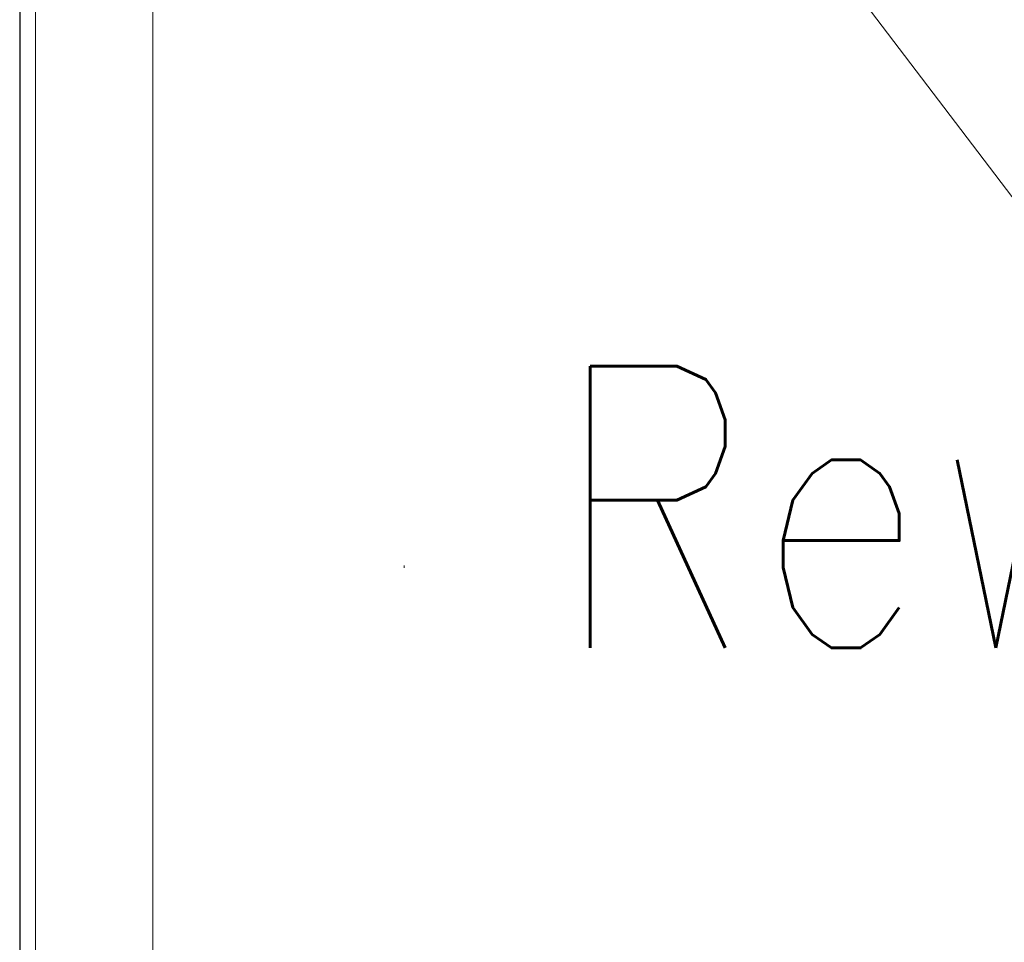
# Model space of a CAD drawing. Header units: millimetres. Extents: x -13532 to 2392, y -5241 to 5322.
# Tile 226 of 256: x -10301 to -10259, y 1942 to 1981. Entities that reach past the tile are written whole.
import ezdxf

# ---------------------------------------------------------------- set-up
doc = ezdxf.new("R2010")
doc.units = ezdxf.units.MM
doc.linetypes.add('KRESKAKROPKA2', pattern=[12.7, 6.35, -3.175, 0, -3.175])
doc.layers.add('cz-gr', color=122, linetype='Continuous', lineweight=30)
doc.layers.add('cz-sr', color=150, linetype='Continuous', lineweight=15)
for name, color, linetype, lineweight, true_color in [('KONSTRUKCJA - CIE - AGP1', 7, 'Continuous', 5, 0xbfbfbf), ('OPIS - AGP1', 7, 'Continuous', 0, 0x7f7f7f), ('OSI', 7, 'KRESKAKROPKA2', 5, 0x7f7f7f), ('wymiary', 7, 'Continuous', 5, 0x7f7f7f)]:
    doc.layers.add(name, color=color, linetype=linetype, lineweight=lineweight, true_color=true_color)
doc.styles.add('ARIAL', font='arial.ttf', dxfattribs={"width": 0.8})

# ---------------------------------------------------------------- blocks, each defined once
blk = doc.blocks.new('osi')
at = {"layer": 'OSI', "ltscale": 10}
blk.add_line((-10284.438, 845.854), (-10284.438, 3158.854), dxfattribs=at)
blk = doc.blocks.new('konstrukcja 2025.01.09')
at = {"layer": 'KONSTRUKCJA - CIE - AGP1', "linetype": 'Continuous'}
for p, q in [((2964.521, 7151.665), (2964.521, 6807.065)), ((2969.521, 6810.065), (2969.521, 7148.665))]:
    blk.add_line(p, q, dxfattribs=at)

msp = doc.modelspace()

# ---------------------------------------------------------------- linework, layer by layer
at = {"layer": 'cz-gr'}
msp.add_line((-10300.7069, 2218.8546), (-10300.7069, 1451.8541), dxfattribs=at)
at = {"layer": 'OPIS - AGP1'}
msp.add_lwpolyline([(-10284.3913, 2007.7874), (-10253.8938, 1967.7054), (-10253.8938, 1967.7054), (-10150.754, 1967.7054)], dxfattribs=at)

# ---------------------------------------------------------------- next in the draw order: texts
at = {"layer": 'OPIS - AGP1', "insert": (-10278.0708, 1958.492), "char_height": 12, "width": 126.464197, "attachment_point": 4, "style": 'ARIAL', "bg_fill": 2}
msp.add_mtext('{\\Fsimplex.shx|c0;Rewizja na pionie}', dxfattribs=at)

# ---------------------------------------------------------------- next in the draw order: block references
at = {"layer": 'cz-sr'}
msp.add_blockref('osi', (0.0999, 0), dxfattribs=at)
at = {"layer": 'wymiary'}
msp.add_blockref('konstrukcja 2025.01.09', (-13264.5595, -4954.5109), dxfattribs=at)

doc.saveas('drawing.dxf')
